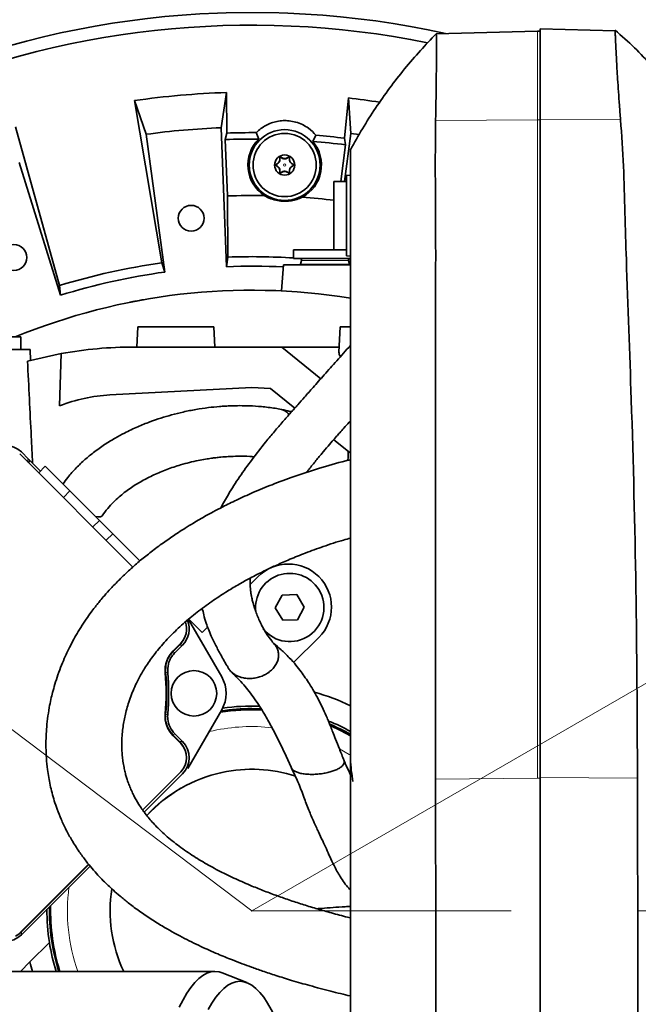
# Model space of a CAD drawing. Header units: millimetres. Extents: x 0 to 12429, y 0 to 8400.
# Tile 72 of 138: x 6975 to 7220, y 1584 to 1973. Entities that reach past the tile are written whole.
import ezdxf

# ---------------------------------------------------------------- set-up
doc = ezdxf.new("R2010")
doc.units = ezdxf.units.MM
doc.header["$LTSCALE"] = 20
doc.header["$PDSIZE"] = -1
doc.linetypes.add('CENTERX2', pattern=[20.32, 12.7, -2.54, 2.54, -2.54])
doc.styles.add('SLDTEXTSTYLE0', font='TXT', dxfattribs={"width": 0.605})
doc.dimstyles.new('SLDDIMSTYLE0', dxfattribs={"dimtxt": 70, "dimasz": 70, "dimexe": 0, "dimexo": 0.0625, "dimgap": 17.5, "dimtad": 0, "dimtih": 1, "dimtoh": 1, "dimdec": 1, "dimrnd": 1e-09, "dimzin": 12, "dimdsep": 46, "dimtxsty": 'SLDTEXTSTYLE0', "dimsah": 1, "dimcen": 0, "dimadec": 0, "dimazin": 3, "dimtfac": 1, "dimtofl": 0, "dimtmove": 0, "dimatfit": 3, "dimfxl": 1, "dimfrac": 2, "dimtolj": 1, "dimtzin": 12, "dimarcsym": 0})

# ---------------------------------------------------------------- blocks, each defined once
blk = doc.blocks.new('_D')
at = {"color": 7, "linetype": 'Continuous', "lineweight": 0}
for p, q in [((7527.73, 1886.63), (7754.45, 2017.53)), ((7754.45, 2017.53), (8773.5, 2017.53)), ((7067, 1620.63), (7527.73, 1886.63))]:
    blk.add_line(p, q, dxfattribs=at)
at = {"color": 7, "linetype": 'Continuous', "lineweight": 18}
blk.add_solid([(7527.73, 1886.63), (7593.35, 1912.97), (7583.35, 1930.29)], dxfattribs=at)
at = {"color": 7, "linetype": 'Continuous', "lineweight": 18, "char_height": 70, "attachment_point": 1, "style": 'SLDTEXTSTYLE0'}
for s, insert in [('R532', (7784.45, 2322.62)), ('Smallest circumscribed', (7784.45, 2215.19)), ('radius axis 1 front side.', (7784.45, 2107.76))]:
    blk.add_mtext(s, dxfattribs=dict(at, insert=insert))
blk = doc.blocks.new('_D_53')
at = {"color": 7, "linetype": 'Continuous', "lineweight": 0}
for p, q in [((6360.51, 2154.4), (5330.67, 2154.4)), ((6561.94, 2002.21), (6360.51, 2154.4)), ((7067, 1620.63), (6561.94, 2002.21))]:
    blk.add_line(p, q, dxfattribs=at)
at = {"color": 7, "linetype": 'Continuous', "lineweight": 18}
blk.add_solid([(6561.94, 2002.21), (6512.12, 2052.39), (6500.06, 2036.43)], dxfattribs=at)
at = {"color": 7, "linetype": 'Continuous', "lineweight": 18, "char_height": 70, "attachment_point": 1, "style": 'SLDTEXTSTYLE0'}
for s, insert in [('R633', (5330.67, 2459.5)), ('Smallest circumscribed', (5330.67, 2352.06)), ('radius axis 1 back side.', (5330.67, 2244.63))]:
    blk.add_mtext(s, dxfattribs=dict(at, insert=insert))

msp = doc.modelspace()

# ---------------------------------------------------------------- linework, layer by layer
at = {"color": 7, "linetype": 'Continuous', "lineweight": 35}
for p, q in [((7139.932317, 1967.550381), (7180.001609, 1968.599633)), ((7180.001609, 1968.599633), (7181.001609, 1968.625819)), ((7181.001609, 1969.521075), (7210.706766, 1968.743218)), ((7181.001609, 1969.521075), (7181.001609, 1933.809974)), ((7056.991084, 1944.29871), (7054.831067, 1930.38682)), ((7057.135443, 1928.28652), (7056.991084, 1944.29871)), ((7025.197821, 1927.794247), (7020.654844, 1941.119701)), ((7020.654844, 1941.119701), (7031.378385, 1876.923959)), ((7105.183993, 1942.194563), (7103.64463, 1926.255885)), ((7106.12329, 1928.147353), (7105.183993, 1942.194563)), ((7181.001609, 1933.809974), (7181.001609, 1673.329731)), ((6990.970941, 1867.965845), (6973.559476, 1930.678909)), ((7054.831067, 1930.38682), (7056.990356, 1875.429223)), ((7056.48255, 1925.730842), (7057.135443, 1928.28652)), ((7069.728649, 1925.89994), (7068.736696, 1928.439785)), ((7103.703445, 1909.125819), (7106.12329, 1928.147353)), ((7106.12329, 1928.147353), (7109.423594, 1927.70948)), ((7032.614622, 1873.296622), (7025.197821, 1927.794247)), ((7056.48255, 1925.730842), (7057.359806, 1903.403188)), ((7092.350033, 1927.399198), (7091.138508, 1924.956455)), ((7103.64463, 1926.255885), (7104.072295, 1923.653029)), ((7102.224201, 1909.125819), (7104.072295, 1923.653029)), ((6975.073721, 1916.682001), (6991.383508, 1864.155904)), ((7104.501609, 1909.125819), (7099.501609, 1909.125819)), ((7099.501609, 1909.125819), (7099.501609, 1882.125819)), ((7106.001609, 1911.625819), (7104.501609, 1911.547207)), ((7104.501609, 1911.547207), (7104.501609, 1879.70443)), ((7057.577932, 1879.216123), (7057.359806, 1903.403188)), ((7083.501609, 1882.125819), (7083.501609, 1878.625819)), ((7083.501609, 1882.125819), (7099.501609, 1882.125819)), ((7099.501609, 1883.359569), (7099.38245, 1882.125819)), ((7099.501609, 1882.125819), (7104.501609, 1882.125819)), ((7057.577932, 1879.216123), (7056.990356, 1875.429223)), ((7083.501609, 1878.625819), (7106.143205, 1878.625819)), ((7086.708458, 1877.870527), (7086.308424, 1876.377582)), ((7104.501609, 1879.70443), (7106.001609, 1879.625819)), ((7105.694795, 1876.377582), (7105.294761, 1877.870527)), ((7031.378385, 1876.923959), (7032.614622, 1873.296622)), ((7079.501609, 1876.125819), (7078.782662, 1865.84439)), ((7106.048763, 1876.125819), (7079.501609, 1876.125819)), ((6990.970941, 1867.965845), (6991.383508, 1864.155904)), ((7022.001609, 1851.625819), (7021.582347, 1843.625819)), ((7022.001609, 1851.625819), (7052.001609, 1851.625819)), ((7052.420872, 1843.625819), (7052.001609, 1851.625819)), ((7102.001609, 1851.625819), (7101.477413, 1841.623556)), ((7102.001609, 1851.625819), (7105.878744, 1851.625819)), ((6975.628803, 1847.625819), (6955.224641, 1847.625819)), ((6975.628803, 1842.625819), (6975.628803, 1847.625819)), ((6944.919172, 1842.625819), (6979.338434, 1842.625819)), ((6979.562095, 1838.358103), (6979.338434, 1842.625819)), ((7020.297579, 1843.625819), (7078.866185, 1843.625819)), ((7078.866185, 1843.625819), (7094.295032, 1831.114405)), ((7101.582347, 1843.625819), (7078.866185, 1843.625819)), ((6978.322379, 1838.040048), (6991.653631, 1841.049262)), ((6991.653631, 1841.049262), (6991.014226, 1820.369437)), ((7010.916986, 1824.686548), (7067.001609, 1827.625819)), ((7074.374329, 1827.239431), (7067.001609, 1827.625819)), ((7083.982179, 1819.457682), (7074.374329, 1827.239431)), ((7106.001609, 1801.62334), (7099.361977, 1807.001021)), ((7020.031532, 1756.624562), (6975.241501, 1801.414593)), ((6978.764583, 1799.305725), (6975.947639, 1802.122669)), ((7105.101183, 1802.352628), (7105.165506, 1801.677393)), ((6978.764583, 1799.305725), (6983.476783, 1794.593525)), ((6978.776712, 1797.903848), (6978.764693, 1797.891401)), ((6985.348103, 1796.464845), (6982.769676, 1793.886418)), ((6985.348103, 1796.464845), (6995.091005, 1786.721943)), ((7089.041471, 1794.582801), (7089.577158, 1794.31425)), ((6995.091005, 1786.721943), (7006.750193, 1775.062755)), ((7006.750193, 1775.062755), (7012.029274, 1769.783674)), ((7012.029274, 1769.783674), (7022.784648, 1759.0283)), ((7066.34606, 1749.683581), (7069.480794, 1752.818316)), ((7078.985776, 1745.549037), (7076.23006, 1740.475639)), ((7084.757325, 1745.699216), (7078.985776, 1745.549037)), ((7087.773159, 1740.775998), (7084.757325, 1745.699216)), ((7076.23006, 1740.475639), (7079.245894, 1735.552421)), ((7085.017443, 1735.7026), (7087.773159, 1740.775998)), ((7055.10319, 1713.162284), (7041.963665, 1735.92061)), ((7047.366393, 1730.703915), (7042.06606, 1736.004248)), ((7079.245894, 1735.552421), (7085.017443, 1735.7026)), ((7047.366393, 1730.703915), (7049.531602, 1732.869124)), ((7035.809952, 1723.111419), (7038.453669, 1725.755136)), ((7035.937773, 1723.517935), (7038.881112, 1726.461274)), ((7036.644375, 1722.810324), (7039.589188, 1725.755136)), ((7093.522425, 1728.776685), (7083.550206, 1718.804466)), ((7041.709539, 1676.963799), (7055.10319, 1700.162284)), ((7067.001609, 1700.625819), (7070.753194, 1700.537805)), ((7039.589188, 1687.569432), (7036.644375, 1690.514244)), ((7038.453669, 1687.569432), (7035.809952, 1690.213149)), ((7038.881112, 1686.863294), (7035.937773, 1689.806633)), ((7103.525321, 1679.864053), (7103.492362, 1679.978991)), ((7023.878132, 1660.546606), (7038.881112, 1675.549586)), ((7024.457886, 1659.712147), (7039.589188, 1674.843448)), ((7181.001609, 1673.329731), (7181.001609, 1435.230562)), ((6975.241501, 1611.909975), (7002.456083, 1639.124557)), ((6975.947639, 1612.337418), (7002.581191, 1638.970971)), ((6975.947639, 1611.201899), (7003.090936, 1638.345196)), ((6986.977577, 1608.089702), (6979.300768, 1600.412893)), ((6979.300768, 1600.412893), (6975.513694, 1596.625819)), ((7052.428442, 1596.625819), (6767.351938, 1596.625819)), ((7065.064916, 1592.218947), (7055.312682, 1596.058927))]:
    msp.add_line(p, q, dxfattribs=at)
at = {"color": 8, "linetype": 'Continuous', "lineweight": 18}
for p, q in [((7180.001609, 1968.599633), (7180.001609, 1933.548028)), ((7139.6701, 1933.247796), (7180.001609, 1933.548028)), ((7180.001609, 1933.548028), (7181.001609, 1933.555472)), ((7180.001609, 1933.548028), (7180.001609, 1673.067784)), ((7181.001609, 1933.809974), (7212.807623, 1933.573207)), ((7078.126, 1918.264364), (7078.061894, 1918.255281)), ((7078.654367, 1918.569417), (7078.694286, 1918.620393)), ((7081.348852, 1918.569417), (7081.308933, 1918.620393)), ((7081.877219, 1918.264364), (7081.941325, 1918.255281)), ((7076.778757, 1915.930871), (7076.75457, 1915.99093)), ((7076.778757, 1915.320766), (7076.75457, 1915.260707)), ((7078.126, 1912.987273), (7078.061894, 1912.996356)), ((7078.654367, 1912.68222), (7078.694286, 1912.631244)), ((7081.348852, 1912.68222), (7081.308933, 1912.631244)), ((7081.877219, 1912.987273), (7081.941325, 1912.996356)), ((7083.224462, 1915.930871), (7083.248649, 1915.99093)), ((7083.224462, 1915.320766), (7083.248649, 1915.260707)), ((7086.708458, 1877.870527), (7105.294761, 1877.870527)), ((7086.308424, 1876.377582), (7105.694795, 1876.377582)), ((6978.740226, 1799.280503), (6978.764583, 1799.305725)), ((6995.091005, 1786.721943), (6992.512578, 1784.143516)), ((7006.750193, 1775.062755), (7004.171766, 1772.484328)), ((7012.029274, 1769.783674), (7009.450847, 1767.205247)), ((7039.589188, 1725.755136), (7038.453669, 1725.755136)), ((7050.121304, 1691.533404), (7051.676201, 1691.885641)), ((7038.453669, 1687.569432), (7039.589188, 1687.569432)), ((7139.660401, 1672.76748), (7180.001609, 1673.067784)), ((7180.001609, 1673.067784), (7181.001609, 1673.075228)), ((7181.001609, 1673.329731), (7219.506062, 1673.0431)), ((6975.947639, 1612.337418), (6975.947639, 1611.201899))]:
    msp.add_line(p, q, dxfattribs=at)
at = {"color": 7, "linetype": 'CENTERX2', "lineweight": 18}
msp.add_line((8795.205996, 1620.625819), (7067.001609, 1620.625819), dxfattribs=at)
at = {"color": 7, "linetype": 'Continuous', "lineweight": 35, "flags": 128}
for points in [[(7005.191571, 1776.621377), (7006.313529, 1776.425013), (7007.173272, 1776.455295), (7007.737759, 1776.711058), (7007.874075, 1776.872103)], [(7098.192012, 1693.801837), (7102.072431, 1692.023356), (7106.087672, 1689.906773)], [(7052.428442, 1596.625819), (7050.819635, 1596.449643), (7049.214163, 1595.921482), (7047.615353, 1595.042429), (7046.026519, 1593.814308), (7044.450954, 1592.239663), (7042.891924, 1590.321757), (7041.352659, 1588.064567), (7039.836351, 1585.472771), (7038.346142, 1582.55174)], [(7055.312682, 1596.058927), (7054.037248, 1596.449643), (7052.428442, 1596.625819)], [(7062.246043, 1592.772991), (7060.650592, 1592.595708), (7059.058545, 1592.064236), (7057.473301, 1591.179711), (7055.898242, 1589.94402), (7054.33673, 1588.359799), (7052.792096, 1586.430429), (7051.267638, 1584.160029), (7049.766608, 1581.553443)], [(7076.658305, 1577.623491), (7076.199877, 1578.616233), (7074.725479, 1581.553443), (7073.224449, 1584.160029), (7071.699991, 1586.430429), (7070.155357, 1588.359799), (7068.593845, 1589.94402), (7067.018786, 1591.179711), (7065.433541, 1592.064236), (7063.841495, 1592.595708), (7062.246043, 1592.772991)]]:
    msp.add_lwpolyline(points, dxfattribs=at)
at = {"color": 8, "linetype": 'Continuous', "lineweight": 18, "flags": 128}
for points in [[(7035.809952, 1723.111419), (7036.22657, 1722.961309), (7036.644375, 1722.810324)], [(7033.757175, 1714.832653), (7033.39611, 1714.947373), (7032.92626, 1715.096052)], [(7032.92626, 1698.228516), (7033.2876, 1698.342797), (7033.757175, 1698.491915)], [(7036.644375, 1690.514244), (7036.22657, 1690.363259), (7035.809952, 1690.213149)], [(7101.673961, 1684.740235), (7105.478665, 1682.531768), (7106.091736, 1682.146485)]]:
    msp.add_lwpolyline(points, dxfattribs=at)
at = {"color": 7, "linetype": 'CENTERX2', "lineweight": 18}
for radius in [633, 532]:
    msp.add_circle((7067.001609, 1620.625819), radius, dxfattribs=at)
at = {"color": 7, "linetype": 'Continuous', "lineweight": 35}
for centre, radius in [((7080.001609, 1915.625819), 14), ((7080.001609, 1915.625819), 12.5), ((7080.001609, 1915.625819), 4), ((7043.03378, 1894.579361), 5.1), ((6972.94607, 1879.041289), 5.1), ((7044.128803, 1706.662284), 9)]:
    msp.add_circle(centre, radius, dxfattribs=at)
at = {"color": 8, "linetype": 'Continuous', "lineweight": 18}
msp.add_circle((7080.001609, 1915.625819), 0.5, dxfattribs=at)
at = {"color": 7, "linetype": 'Continuous', "lineweight": 35}
for centre, radius, start, end in [((7067.001609, 1620.625819), 355.371107, 77.55442639, 113.55205877), ((7067.001609, 1620.625819), 350.335226, 78.56400512, 114.02995071), ((7067.001609, 1620.625819), 323.827657, 91.77147388, 98.22852612), ((7067.001609, 1620.625819), 323.827657, 81.01954543, 83.22852612), ((7067.001609, 1620.625819), 310, 92.25, 97.75), ((7067.001609, 1620.625819), 307.818857, 89.67703838, 91.83675088), ((7067.001609, 1620.625819), 305.286302, 89.48818554, 91.97459566), ((7080.001609, 1915.625819), 14.528981, 134.99676186, 236.40203943), ((7080.001609, 1915.625819), 14.528981, 298.55142811, 39.95670567), ((7067.001609, 1620.625819), 305.286302, 83.02540434, 85.46528199), ((7067.001609, 1620.625819), 307.818857, 83.16324912, 85.27642915), ((7067.001609, 1620.625819), 282.941699, 88.99550341, 91.95284612), ((7067.001609, 1620.625819), 282.941699, 83.4041815, 85.95796412), ((7067.001609, 1620.625819), 258.761959, 86.34404456, 92.08707786), ((7086.128902, 1878.025819), 0.6, 345, 90), ((7105.874317, 1878.025819), 0.6, 90, 195), ((7067.001609, 1620.625819), 258.761959, 97.91292214, 107.08707786), ((7067.001609, 1620.625819), 255, 87.20290168, 92.25), ((7086.501609, 1876.325819), 0.2, 165, 270), ((7105.501609, 1876.325819), 0.2, 270, 15), ((7067.001609, 1620.625819), 255, 97.75, 107.25), ((7067.001609, 1620.625819), 245.5, 80.85289645, 112.38532819), ((7020.297579, 1683.118128), 160.507691, 90, 100.27997959), ((7014.236498, 1761.346481), 63.426991, 93, 111.47689701), ((7081.501609, 1740.797501), 17, 315, 135), ((7082.001609, 1740.625819), 13.5, 31.49053812, 187.51759348), ((7082.001609, 1740.625819), 13.5, 218.90576443, 31.49053812), ((7033.224257, 1732.118128), 8, 315, 20.12903117), ((7043.715948, 1715.739761), 11, 135, 185.2081805), ((6944.128803, 1706.662284), 89, 354.7918195, 5.2081805), ((6944.128803, 1706.662284), 89.197067, 354.57446054, 5.42553946), ((6944.128803, 1706.662284), 90, 354.79141064, 5.20858936), ((7043.84486, 1706.662284), 13, 330, 30), ((7067.001609, 1620.625819), 90, 64.29955771, 73.9725022), ((7043.715948, 1697.584807), 11, 174.7918195, 225), ((7067.001609, 1620.625819), 79.54603, 87.15389569, 99.01170453), ((7067.001609, 1620.625819), 80, 90, 98.74879553), ((7067.001609, 1620.625819), 81, 87.86016733, 98.20138641), ((7067.001609, 1620.625819), 81, 61.15696467, 67.97246781), ((7067.001609, 1620.625819), 80, 60.79044725, 67.35118764), ((7033.224257, 1681.20644), 8, 315, 45), ((7067.001609, 1620.625819), 56, 102.13737439, 137.75545823), ((7067.001609, 1620.625819), 56, 72.02605652, 102.13737439), ((7067.001609, 1620.625819), 56, 171.12924149, 205.37693353), ((7067.001609, 1620.625819), 81, 179.55257825, 188.90327586), ((7067.001609, 1620.625819), 80, 178.82033461, 197.45760312), ((7067.001609, 1620.625819), 79.54603, 178.47853284, 197.56046506), ((7067.001609, 1620.625819), 81, 188.90327586, 197.23528526), ((7067.001609, 1620.625819), 90, 192.97865607, 195.46600995)]:
    msp.add_arc(centre, radius, start, end, dxfattribs=at)
at = {"color": 8, "linetype": 'Continuous', "lineweight": 18}
for centre, radius, start, end in [((6980.178906, 1797.891186), 2, 136, 158.66512422), ((6978.033233, 1798.573395), 0.999921, 316.00426308, 45.00461767), ((7067.001609, 1620.625819), 72.889165, 83.62308851, 102.13737439), ((7067.001609, 1620.625819), 56.12706, 102.13737439, 137.73484459), ((7067.001609, 1620.625819), 56.12706, 72.1517136, 102.13737439), ((7067.001609, 1620.625819), 72.889165, 172.63627431, 199.22429415), ((7067.001609, 1620.625819), 56.12706, 171.05647975, 205.31542454)]:
    msp.add_arc(centre, radius, start, end, dxfattribs=at)
at = {"color": 7, "linetype": 'Continuous', "lineweight": 35}
for centre, major_axis, ratio, start_param, end_param in [((7117.001609, 1841.49303), (15.527616, 0), 0.4005407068, 3.120604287, 3.4065513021), ((6969.584647, 1795.7558), (0, 9.002742), 0.9996954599, 5.497939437, 7.0684311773), ((6978.057372, 1798.598506), (-0.694764, -0.719449), 0.9998476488, 1.5707963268, 3.1241420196), ((7033.222318, 1732.118128), (9.002742, 0), 0.9996954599, 5.497939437, 6.6768578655), ((7032.0868, 1732.118128), (9.002742, 0), 0.9996954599, 5.497939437, 5.8211856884), ((7032.0868, 1681.20644), (9.002742, 0), 0.9996954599, 0.4619996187, 0.7852458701), ((7033.222318, 1681.20644), (9.002742, 0), 0.9996954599, 5.497939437, 7.0684311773), ((6969.584647, 1617.568768), (0, -9.002742), 0.9996954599, 5.497939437, 7.0684311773), ((6969.584647, 1618.704287), (0, -9.002742), 0.9996954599, 0.4619996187, 0.7852458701)]:
    msp.add_ellipse(centre, major_axis=major_axis, ratio=ratio, start_param=start_param, end_param=end_param, dxfattribs=at)
for points, knots in [([(7139.940288, 1967.54269), (7137.837046, 1965.365918), (7133.542821, 1960.921567), (7127.396891, 1953.731704), (7121.470396, 1946.145133), (7115.925639, 1938.262742), (7110.73498, 1930.143847), (7107.570116, 1924.448456), (7106.001609, 1921.625819)], [0, 0, 0, 0, 0.1660570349, 0.3390414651, 0.5089121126, 0.6756138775, 0.8392341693, 1, 1, 1, 1]), ([(7139.932317, 1967.550381), (7139.951872, 1967.416811), (7139.990983, 1967.149669), (7140.015606, 1965.056766), (7140.020326, 1961.748538), (7140.001347, 1957.24281), (7139.958936, 1951.657557), (7139.890068, 1945.595021), (7139.801354, 1939.401391), (7139.713852, 1935.298992), (7139.6701, 1933.247796)], [0, 0, 0, 0, 0.1314265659, 0.2628534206, 0.3942794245, 0.5257055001, 0.6571404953, 0.7885753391, 0.8942879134, 1, 1, 1, 1]), ([(7225.171025, 1954.893383), (7222.92587, 1957.305327), (7218.319485, 1962.253912), (7213.225233, 1966.699093), (7210.613923, 1968.977689)], [0, 0, 0, 0, 0.48740069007, 1, 1, 1, 1]), ([(7212.807623, 1933.573207), (7212.651247, 1935.475355), (7212.337893, 1939.28696), (7211.95909, 1944.656267), (7211.642654, 1949.527395), (7211.38359, 1953.829383), (7211.173041, 1957.575441), (7211.001251, 1960.85175), (7210.867294, 1963.59684), (7210.769507, 1965.798857), (7210.70796, 1967.455019), (7210.679081, 1968.534893), (7210.697538, 1968.673776), (7210.706766, 1968.743218)], [0, 0, 0, 0, 0.0956940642, 0.1917559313, 0.2874506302, 0.3747697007, 0.462367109, 0.549685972, 0.6370086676, 0.724609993, 0.8119325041, 0.9059664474, 1, 1, 1, 1]), ([(7092.350033, 1927.399198), (7091.432105, 1928.369935), (7089.888379, 1930.002476), (7087.052821, 1931.668196), (7084.455968, 1932.667755), (7081.855523, 1933.166049), (7079.376847, 1933.241452), (7076.99434, 1932.959148), (7074.709024, 1932.32329), (7072.544327, 1931.366875), (7070.559983, 1930.102511), (7069.343048, 1929.053385), (7068.770088, 1928.473576), (7068.736696, 1928.439785)], [0, 0, 0, 0, 0.1557395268, 0.2619153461, 0.3680183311, 0.4631649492, 0.5506174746, 0.6380796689, 0.7253659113, 0.8126850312, 0.9035104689, 0.9943766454, 1, 1, 1, 1]), ([(7139.6701, 1933.247796), (7139.610658, 1926.916421), (7139.491767, 1914.252898), (7139.756318, 1888.929709), (7139.591994, 1844.614554), (7139.692636, 1770.451373), (7139.672341, 1708.949824), (7139.660401, 1672.76748)], [0, 0, 0, 0, 0.0729156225, 0.145840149, 0.2916788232, 0.5832833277, 1, 1, 1, 1]), ([(7219.506062, 1673.0431), (7219.371497, 1698.029583), (7219.102368, 1748.002313), (7217.382896, 1816.413972), (7215.45954, 1865.973843), (7214.515206, 1896.710085), (7214.082742, 1915.158268), (7213.2326, 1927.435797), (7212.807623, 1933.573207)], [0, 0, 0, 0, 0.2876477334, 0.5752927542, 0.787631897, 0.8584324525, 0.9292318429, 1, 1, 1, 1]), ([(7106.001609, 1921.625819), (7106.001609, 1921.610193), (7106.001609, 1921.578302), (7106.001609, 1921.783525), (7106.001609, 1921.332659), (7106.001609, 1920.147274), (7106.001609, 1917.97609), (7106.001609, 1914.601356), (7106.001609, 1910.254977), (7106.001609, 1905.137498), (7106.001609, 1899.319871), (7106.001609, 1878.277929), (7106.001609, 1824.612122), (7106.001609, 1760.466543), (7106.001609, 1706.465482), (7106.001609, 1683.237988), (7106.001609, 1669.952197), (7106.001609, 1659.383809), (7106.001609, 1647.920539), (7106.001609, 1635.499468), (7106.001609, 1622.822173), (7106.001609, 1610.15728), (7106.001609, 1597.658224), (7106.001609, 1585.350443), (7106.001609, 1573.14628), (7106.001609, 1561.314667), (7106.001609, 1549.99284), (7106.001609, 1539.191076), (7106.001609, 1528.84197), (7106.001609, 1519.17858), (7106.001609, 1510.299813), (7106.001609, 1502.212656), (7106.001609, 1494.87363), (7106.001609, 1488.462414), (7106.001609, 1483.037845), (7106.001609, 1478.58451), (7106.001609, 1475.085817), (7106.001609, 1472.679537), (7106.001609, 1471.313008), (7106.001609, 1471.239919), (7106.001609, 1471.207171)], [0, 0, 0, 0, 0.0165413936, 0.0337610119, 0.0424078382, 0.0511979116, 0.0624911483, 0.0741115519, 0.0854047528, 0.0970246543, 0.1083221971, 0.1199473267, 0.2105582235, 0.391780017, 0.4624319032, 0.4977578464, 0.5154208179, 0.5330838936, 0.5541456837, 0.5753534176, 0.597022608, 0.6188515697, 0.6399133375, 0.661121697, 0.6827913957, 0.704620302, 0.7256711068, 0.7468676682, 0.7685248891, 0.7903415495, 0.8114050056, 0.8326151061, 0.8542867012, 0.8761175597, 0.8971676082, 0.9183633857, 0.9400197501, 0.9618355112, 0.9828997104, 1, 1, 1, 1]), ([(7078.061894, 1918.255281), (7078.077752, 1918.010945), (7078.100161, 1917.665673), (7077.940864, 1917.147315), (7077.763595, 1916.805455), (7077.505391, 1916.475741), (7077.1682, 1916.183438), (7076.899393, 1916.058332), (7076.75457, 1915.99093)], [0, 0, 0, 0, 0.2914058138, 0.4117863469, 0.5331844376, 0.6407086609, 0.8064282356, 1, 1, 1, 1]), ([(7078.126, 1918.264364), (7078.138813, 1918.000709), (7078.159451, 1917.576039), (7077.938767, 1916.967885), (7077.62369, 1916.495713), (7077.222305, 1916.13869), (7076.91684, 1915.995568), (7076.778757, 1915.930871)], [0, 0, 0, 0, 0.2838986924, 0.4572773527, 0.6313067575, 0.833335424, 1, 1, 1, 1]), ([(7078.694286, 1918.620393), (7078.65287, 1918.64711), (7078.582089, 1918.692772), (7078.45287, 1918.711049), (7078.338473, 1918.69504), (7078.237726, 1918.649189), (7078.157232, 1918.580765), (7078.093954, 1918.490646), (7078.054358, 1918.376333), (7078.059293, 1918.297056), (7078.061894, 1918.255281)], [0, 0, 0, 0, 0.1795021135, 0.3067773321, 0.4121578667, 0.5180458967, 0.6124377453, 0.7085892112, 0.8464398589, 1, 1, 1, 1]), ([(7078.654367, 1918.569417), (7078.638485, 1918.580658), (7078.589878, 1918.615065), (7078.492156, 1918.645049), (7078.372847, 1918.637488), (7078.271701, 1918.593381), (7078.194988, 1918.525356), (7078.143481, 1918.440054), (7078.119586, 1918.349407), (7078.123992, 1918.290987), (7078.126, 1918.264364)], [0, 0, 0, 0, 0.0796529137, 0.24378728, 0.3905606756, 0.5195464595, 0.6399389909, 0.7612749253, 0.8912103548, 1, 1, 1, 1]), ([(7081.348852, 1918.569417), (7081.143975, 1918.435665), (7080.802426, 1918.212689), (7080.186617, 1918.086586), (7079.650858, 1918.109143), (7079.113845, 1918.259873), (7078.821305, 1918.456953), (7078.654367, 1918.569417)], [0, 0, 0, 0, 0.26399829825, 0.44010726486, 0.61703614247, 0.78146194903, 1, 1, 1, 1]), ([(7081.308933, 1918.620393), (7081.136906, 1918.503192), (7080.874946, 1918.32472), (7080.409032, 1918.191973), (7080.02957, 1918.152274), (7079.63107, 1918.183243), (7079.1419, 1918.315974), (7078.868457, 1918.501941), (7078.694286, 1918.620393)], [0, 0, 0, 0, 0.24980736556, 0.38040379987, 0.49160505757, 0.60309321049, 0.7471883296, 1, 1, 1, 1]), ([(7081.941325, 1918.255281), (7081.943699, 1918.306044), (7081.947694, 1918.391448), (7081.896924, 1918.51342), (7081.825264, 1918.603335), (7081.734999, 1918.666571), (7081.635541, 1918.701195), (7081.525667, 1918.710139), (7081.408208, 1918.686536), (7081.342843, 1918.642986), (7081.308933, 1918.620393)], [0, 0, 0, 0, 0.1847989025, 0.310908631, 0.4156681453, 0.5209148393, 0.615130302, 0.7115484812, 0.850358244, 1, 1, 1, 1]), ([(7081.877219, 1918.264364), (7081.879139, 1918.29915), (7081.88318, 1918.372332), (7081.84156, 1918.481338), (7081.766364, 1918.568824), (7081.673664, 1918.622454), (7081.575051, 1918.644254), (7081.475364, 1918.636014), (7081.399385, 1918.606111), (7081.360868, 1918.578142), (7081.348852, 1918.569417)], [0, 0, 0, 0, 0.14117731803, 0.29700942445, 0.43662753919, 0.56148229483, 0.68121590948, 0.8047524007, 0.93908967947, 1, 1, 1, 1]), ([(7083.224462, 1915.930871), (7082.992123, 1916.050106), (7082.616126, 1916.243066), (7082.199609, 1916.734542), (7081.963092, 1917.209619), (7081.838372, 1917.73564), (7081.86336, 1918.075736), (7081.877219, 1918.264364)], [0, 0, 0, 0, 0.2809793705, 0.4547145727, 0.6291251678, 0.7943015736, 1, 1, 1, 1]), ([(7083.248649, 1915.99093), (7083.060426, 1916.081702), (7082.774246, 1916.219715), (7082.425968, 1916.55802), (7082.202383, 1916.866872), (7082.030373, 1917.227529), (7081.901485, 1917.716683), (7081.925841, 1918.045955), (7081.941325, 1918.255281)], [0, 0, 0, 0, 0.2507402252, 0.381233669, 0.4923036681, 0.6036520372, 0.7480323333, 1, 1, 1, 1]), ([(7076.75457, 1915.99093), (7076.714582, 1915.970792), (7076.642653, 1915.934568), (7076.561832, 1915.838114), (7076.514665, 1915.730905), (7076.50094, 1915.619608), (7076.51781, 1915.514265), (7076.561988, 1915.413717), (7076.641191, 1915.317861), (7076.714378, 1915.280968), (7076.75457, 1915.260707)], [0, 0, 0, 0, 0.1637788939, 0.2945957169, 0.4018817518, 0.5097356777, 0.6047329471, 0.700184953, 0.8353508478, 1, 1, 1, 1]), ([(7076.778757, 1915.930871), (7076.758377, 1915.921306), (7076.701988, 1915.89484), (7076.627082, 1915.821117), (7076.576973, 1915.713471), (7076.567115, 1915.604248), (7076.589669, 1915.504596), (7076.639558, 1915.418304), (7076.705753, 1915.355379), (7076.756731, 1915.331209), (7076.778757, 1915.320766)], [0, 0, 0, 0, 0.0920024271, 0.2545566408, 0.3998577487, 0.5279212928, 0.6480880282, 0.7697831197, 0.9005307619, 1, 1, 1, 1]), ([(7076.75457, 1915.260707), (7076.942793, 1915.169935), (7077.228973, 1915.031922), (7077.577251, 1914.693617), (7077.800836, 1914.384765), (7077.972846, 1914.024108), (7078.101734, 1913.534954), (7078.077378, 1913.205682), (7078.061894, 1912.996356)], [0, 0, 0, 0, 0.2507402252, 0.381233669, 0.4923036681, 0.6036520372, 0.7480323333, 1, 1, 1, 1]), ([(7076.778757, 1915.320766), (7077.011095, 1915.201531), (7077.387093, 1915.008571), (7077.80361, 1914.517095), (7078.040127, 1914.042019), (7078.164847, 1913.515998), (7078.139859, 1913.175901), (7078.126, 1912.987273)], [0, 0, 0, 0, 0.2809793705, 0.4547145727, 0.6291251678, 0.7943015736, 1, 1, 1, 1]), ([(7078.061894, 1912.996356), (7078.05952, 1912.945593), (7078.055525, 1912.860189), (7078.106295, 1912.738217), (7078.177955, 1912.648302), (7078.26822, 1912.585067), (7078.367678, 1912.550442), (7078.477552, 1912.541498), (7078.595011, 1912.565101), (7078.660376, 1912.608651), (7078.694286, 1912.631244)], [0, 0, 0, 0, 0.1847989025, 0.310908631, 0.4156681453, 0.5209148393, 0.615130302, 0.7115484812, 0.850358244, 1, 1, 1, 1]), ([(7078.126, 1912.987273), (7078.12408, 1912.952487), (7078.120039, 1912.879305), (7078.161659, 1912.770299), (7078.236854, 1912.682813), (7078.329555, 1912.629183), (7078.428168, 1912.607383), (7078.527855, 1912.615623), (7078.603834, 1912.645527), (7078.642351, 1912.673495), (7078.654367, 1912.68222)], [0, 0, 0, 0, 0.141177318, 0.2970094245, 0.4366275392, 0.5614822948, 0.6812159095, 0.8047524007, 0.9390896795, 1, 1, 1, 1]), ([(7078.654367, 1912.68222), (7078.859244, 1912.815972), (7079.200793, 1913.038948), (7079.816602, 1913.165051), (7080.352361, 1913.142495), (7080.889374, 1912.991764), (7081.181914, 1912.794684), (7081.348852, 1912.68222)], [0, 0, 0, 0, 0.2639982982, 0.4401072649, 0.6170361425, 0.781461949, 1, 1, 1, 1]), ([(7078.694286, 1912.631244), (7078.866313, 1912.748445), (7079.128273, 1912.926917), (7079.594187, 1913.059664), (7079.973649, 1913.099363), (7080.372149, 1913.068394), (7080.861319, 1912.935663), (7081.134762, 1912.749697), (7081.308933, 1912.631244)], [0, 0, 0, 0, 0.2498073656, 0.3804037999, 0.4916050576, 0.6030932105, 0.7471883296, 1, 1, 1, 1]), ([(7081.308933, 1912.631244), (7081.350349, 1912.604527), (7081.42113, 1912.558865), (7081.550349, 1912.540588), (7081.664746, 1912.556597), (7081.765493, 1912.602448), (7081.845987, 1912.670872), (7081.909265, 1912.760991), (7081.948861, 1912.875304), (7081.943926, 1912.954581), (7081.941325, 1912.996356)], [0, 0, 0, 0, 0.1795021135, 0.3067773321, 0.4121578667, 0.5180458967, 0.6124377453, 0.7085892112, 0.8464398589, 1, 1, 1, 1]), ([(7081.348852, 1912.68222), (7081.364734, 1912.670979), (7081.413341, 1912.636573), (7081.511063, 1912.606588), (7081.630372, 1912.614149), (7081.731518, 1912.658256), (7081.808231, 1912.726282), (7081.859738, 1912.811583), (7081.883633, 1912.90223), (7081.879227, 1912.96065), (7081.877219, 1912.987273)], [0, 0, 0, 0, 0.0796529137, 0.24378728, 0.3905606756, 0.5195464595, 0.6399389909, 0.7612749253, 0.8912103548, 1, 1, 1, 1]), ([(7081.877219, 1912.987273), (7081.864406, 1913.250928), (7081.843768, 1913.675598), (7082.064451, 1914.283753), (7082.379529, 1914.755924), (7082.780914, 1915.112947), (7083.086379, 1915.256069), (7083.224462, 1915.320766)], [0, 0, 0, 0, 0.2838986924, 0.4572773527, 0.6313067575, 0.833335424, 1, 1, 1, 1]), ([(7081.941325, 1912.996356), (7081.925467, 1913.240692), (7081.903058, 1913.585964), (7082.062355, 1914.104322), (7082.239624, 1914.446182), (7082.497828, 1914.775896), (7082.835019, 1915.068199), (7083.103826, 1915.193305), (7083.248649, 1915.260707)], [0, 0, 0, 0, 0.2914058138, 0.41178634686, 0.53318443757, 0.64070866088, 0.80642823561, 1, 1, 1, 1]), ([(7083.224462, 1915.320766), (7083.244842, 1915.330331), (7083.301231, 1915.356797), (7083.376137, 1915.43052), (7083.426246, 1915.538166), (7083.436104, 1915.647389), (7083.41355, 1915.747041), (7083.363661, 1915.833333), (7083.297466, 1915.896258), (7083.246488, 1915.920428), (7083.224462, 1915.930871)], [0, 0, 0, 0, 0.0920024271, 0.2545566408, 0.3998577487, 0.5279212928, 0.6480880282, 0.7697831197, 0.9005307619, 1, 1, 1, 1]), ([(7083.248649, 1915.260707), (7083.288637, 1915.280845), (7083.360566, 1915.317069), (7083.441387, 1915.413523), (7083.488554, 1915.520732), (7083.502279, 1915.632029), (7083.485409, 1915.737372), (7083.441231, 1915.83792), (7083.362028, 1915.933776), (7083.288841, 1915.970669), (7083.248649, 1915.99093)], [0, 0, 0, 0, 0.1637788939, 0.2945957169, 0.4018817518, 0.5097356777, 0.6047329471, 0.700184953, 0.8353508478, 1, 1, 1, 1]), ([(7071.961825, 1903.524036), (7071.984492, 1903.510622), (7072.792717, 1903.032365), (7074.498263, 1902.224874), (7077.099054, 1901.500775), (7079.66398, 1901.24383), (7082.050596, 1901.360848), (7084.322773, 1901.826266), (7085.923546, 1902.387004), (7086.767757, 1902.780739), (7086.945698, 1902.863729)], [0, 0, 0, 0, 0.0051946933, 0.1852197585, 0.3651123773, 0.5184592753, 0.6718114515, 0.8165432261, 0.9613314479, 1, 1, 1, 1]), ([(7024.145515, 1862.356258), (7023.753113, 1862.286094), (7022.954377, 1862.143275), (7021.864759, 1861.941521), (7020.651136, 1861.711827), (7019.728483, 1861.531832), (7019.143871, 1861.416023), (7018.83871, 1861.355155), (7018.687266, 1861.324742), (7018.610763, 1861.309378)], [0, 0, 0, 0, 0.1636767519, 0.3331649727, 0.5011703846, 0.7516143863, 0.8358128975, 0.9170593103, 1, 1, 1, 1]), ([(7106.001609, 1844.255731), (7104.182501, 1842.224961), (7100.653777, 1838.285653), (7095.74156, 1832.750225), (7091.510362, 1827.969663), (7088.071155, 1824.084224), (7085.123219, 1820.751596), (7082.287706, 1817.541076), (7079.211047, 1814.032875), (7075.895692, 1810.183735), (7071.741002, 1805.188052), (7066.98616, 1799.128876), (7062.083422, 1792.248482), (7057.940761, 1785.897315), (7055.708776, 1781.803943), (7054.73617, 1780.020223)], [0, 0, 0, 0, 0.08720117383, 0.16915368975, 0.24469468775, 0.30449010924, 0.35034849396, 0.39963372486, 0.45568625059, 0.5174311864, 0.58343852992, 0.69292838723, 0.80276649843, 0.91405388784, 1, 1, 1, 1]), ([(6978.322379, 1838.040048), (6978.817924, 1828.103425), (6979.487919, 1814.66875), (6980.159436, 1801.234078), (6980.334282, 1797.736026)], [0, 0, 0, 0, 0.739625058, 1, 1, 1, 1]), ([(7078.7065, 1818.918915), (7077.877683, 1819.087914), (7075.288633, 1819.615833), (7071.078957, 1820.07632), (7066.381262, 1820.399468), (7062.409552, 1820.472757), (7059.186629, 1820.415687), (7056.541565, 1820.292335), (7053.522239, 1820.080867), (7049.690513, 1819.687849), (7044.910404, 1818.978763), (7040.034344, 1818.012074), (7035.393572, 1816.860202), (7030.995643, 1815.559319), (7026.540656, 1814.023357), (7021.742254, 1812.097459), (7017.137096, 1809.930649), (7012.771407, 1807.558188), (7008.674324, 1805.031709), (7004.690314, 1802.193601), (7000.927967, 1799.095238), (6997.486597, 1795.814315), (6994.53012, 1792.564822), (6992.960181, 1790.340822), (6992.339275, 1789.461238)], [0, 0, 0, 0, 0.0300180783, 0.0937701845, 0.1484357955, 0.1940717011, 0.2307871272, 0.2587409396, 0.2840701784, 0.3330752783, 0.3877459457, 0.4436805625, 0.4946859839, 0.5408845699, 0.5883759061, 0.641169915, 0.698694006, 0.7402088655, 0.7864841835, 0.8374054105, 0.8786137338, 0.922520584, 0.9693571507, 1, 1, 1, 1]), ([(7081.711299, 1816.878078), (7081.682123, 1816.924842), (7081.370034, 1817.425071), (7080.634438, 1818.082268), (7079.650373, 1818.755655), (7078.986151, 1818.882016), (7078.709887, 1818.934572)], [0, 0, 0, 0, 0.0366659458, 0.3922066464, 0.7472055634, 1, 1, 1, 1]), ([(7082.719279, 1818.026598), (7082.483574, 1818.086302), (7081.258815, 1818.396533), (7079.94074, 1818.697845), (7078.876328, 1818.94117)], [0, 0, 0, 0, 0.1924497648, 1, 1, 1, 1]), ([(7088.571736, 1793.985761), (7088.812054, 1794.292175), (7089.911646, 1795.694188), (7091.97308, 1798.217001), (7094.609861, 1801.422291), (7097.057753, 1804.327167), (7099.023001, 1806.614383), (7100.538563, 1808.35316), (7101.875653, 1809.873337), (7103.526653, 1811.732414), (7104.947758, 1813.321761), (7105.828275, 1814.295076), (7106.001609, 1814.486679)], [0, 0, 0, 0, 0.0476890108, 0.2182039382, 0.3776824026, 0.5233031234, 0.6452480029, 0.7113164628, 0.7774428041, 0.86468756, 0.9733630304, 1, 1, 1, 1]), ([(7007.872111, 1776.868988), (7008.572429, 1777.866644), (7009.902042, 1779.760778), (7012.229273, 1782.25815), (7014.439538, 1784.320096), (7016.640096, 1786.11604), (7018.837528, 1787.721993), (7021.141448, 1789.233323), (7024.28609, 1791.094435), (7028.384412, 1793.175828), (7033.538081, 1795.317281), (7038.226693, 1796.877346), (7042.366943, 1798.001007), (7045.648678, 1798.74269), (7048.534897, 1799.280054), (7050.844091, 1799.636091), (7052.853342, 1799.89668), (7055.075656, 1800.133685), (7058.002948, 1800.359814), (7061.82144, 1800.476721), (7065.241931, 1800.459581), (7067.330108, 1800.2508), (7067.901644, 1800.193657)], [0, 0, 0, 0, 0.0478058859, 0.0907635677, 0.1292950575, 0.1628664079, 0.1997786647, 0.2358550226, 0.2727026, 0.3481257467, 0.4275849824, 0.5145884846, 0.5703233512, 0.6262627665, 0.6737642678, 0.7114757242, 0.740113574, 0.773600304, 0.8227657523, 0.8879449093, 0.969330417, 1, 1, 1, 1]), ([(7105.165506, 1801.677393), (7105.171582, 1800.990626), (7105.180174, 1800.019464), (7105.003631, 1799.082488), (7104.951932, 1798.808104)], [0, 0, 0, 0, 0.70716118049, 1, 1, 1, 1]), ([(7106.001609, 1799.058421), (7105.383137, 1798.912775), (7101.143298, 1797.914325), (7093.693579, 1795.697376), (7083.978572, 1792.562016), (7075.320872, 1789.364313), (7067.735603, 1786.239508), (7061.242253, 1783.287295), (7056.041529, 1780.721986), (7051.999993, 1778.600272), (7048.967289, 1776.933371), (7046.346754, 1775.439124), (7043.622688, 1773.833826), (7040.339287, 1771.819229), (7036.374757, 1769.253822), (7031.8648, 1766.138827), (7027.348225, 1762.770537), (7022.921699, 1759.198941), (7018.727743, 1755.537688), (7014.803359, 1751.807074), (7011.462242, 1748.353375), (7008.970206, 1745.580655), (7007.19518, 1743.488456), (7005.944242, 1741.951368), (7004.736474, 1740.416341), (7003.267055, 1738.471596), (7001.396476, 1735.841487), (6999.397201, 1732.7931), (6997.534612, 1729.690259), (6995.966691, 1726.848714), (6994.549936, 1724.074026), (6993.15938, 1721.115104), (6991.716864, 1717.718041), (6990.340239, 1714.044474), (6989.173224, 1710.435592), (6988.270893, 1707.186182), (6987.536726, 1704.119016), (6986.836775, 1700.639289), (6986.232073, 1696.690587), (6985.823477, 1692.606044), (6985.626377, 1688.808383), (6985.599597, 1684.994096), (6985.771543, 1680.905181), (6986.161086, 1676.954368), (6986.694113, 1673.408971), (6987.287335, 1670.342027), (6988.013313, 1667.28438), (6988.922034, 1664.090145), (6990.093896, 1660.611082), (6991.636525, 1656.734793), (6993.561984, 1652.647544), (6995.937804, 1648.333971), (6998.565782, 1644.227421), (7001.306671, 1640.488841), (7003.803038, 1637.425043), (7006.085594, 1634.85309), (7008.189167, 1632.648027), (7010.222512, 1630.643335), (7012.41436, 1628.602107), (7015.042007, 1626.30435), (7018.280571, 1623.671224), (7022.188073, 1620.743148), (7026.665451, 1617.674651), (7032.442135, 1614.061265), (7039.15876, 1610.307325), (7046.523763, 1606.66263), (7053.164889, 1603.695492), (7058.650765, 1601.443789), (7063.117724, 1599.721557), (7067.089422, 1598.260554), (7071.502006, 1596.714211), (7076.786658, 1594.963875), (7083.018152, 1593.028229), (7090.251235, 1590.943067), (7098.002403, 1588.864466), (7103.392429, 1587.570885), (7106.001609, 1586.944694)], [0, 0, 0, 0, 0.0048645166, 0.0333479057, 0.0594577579, 0.0830910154, 0.1042290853, 0.1227952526, 0.1385582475, 0.149564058, 0.1586494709, 0.1658277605, 0.1733816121, 0.1835981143, 0.1962976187, 0.2109081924, 0.2273955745, 0.241686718, 0.257176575, 0.2731590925, 0.286833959, 0.29790673, 0.3052537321, 0.3107125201, 0.3152757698, 0.3222371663, 0.3318845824, 0.3436409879, 0.3548144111, 0.3647908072, 0.3735455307, 0.383789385, 0.395334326, 0.4084247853, 0.4212831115, 0.4320107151, 0.4413202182, 0.4521665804, 0.4669427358, 0.4809457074, 0.4931865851, 0.5050688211, 0.5192001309, 0.5344056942, 0.5450555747, 0.5551544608, 0.5655385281, 0.5763476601, 0.588130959, 0.6018095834, 0.6172199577, 0.6319311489, 0.6491240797, 0.6636295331, 0.6756533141, 0.686232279, 0.6955877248, 0.7037379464, 0.7123466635, 0.7229008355, 0.7354002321, 0.7498527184, 0.7662692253, 0.7829755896, 0.8087677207, 0.8317315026, 0.851843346, 0.8690528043, 0.8805003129, 0.891048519, 0.9036456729, 0.9185396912, 0.9361141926, 0.956176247, 0.9787859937, 1, 1, 1, 1]), ([(7106.001609, 1617.829314), (7105.619032, 1617.923857), (7103.104853, 1618.545161), (7098.751055, 1619.730154), (7092.997698, 1621.364172), (7087.59902, 1623.009037), (7082.325627, 1624.721671), (7077.135204, 1626.525286), (7072.04214, 1628.422083), (7066.511568, 1630.635322), (7060.613152, 1633.209778), (7054.385384, 1636.229879), (7048.326599, 1639.522631), (7042.434604, 1643.161118), (7036.764539, 1647.215292), (7031.945825, 1651.297112), (7027.980925, 1655.282569), (7024.869194, 1658.996894), (7022.311029, 1662.690791), (7020.595308, 1665.71366), (7019.399925, 1668.200446), (7018.5818, 1670.143782), (7017.897025, 1672.029067), (7017.35105, 1673.780753), (7016.881935, 1675.534941), (7016.441939, 1677.513044), (7016.066495, 1679.717633), (7015.790553, 1682.067627), (7015.632811, 1684.431065), (7015.591145, 1687.04408), (7015.700661, 1689.823009), (7015.977898, 1692.644651), (7016.378288, 1695.288744), (7017.069538, 1698.757996), (7018.328951, 1703.362131), (7020.584907, 1709.219937), (7023.504003, 1714.856166), (7026.901065, 1720.076732), (7030.712296, 1724.980933), (7035.292029, 1729.970539), (7040.454511, 1734.785511), (7046.002027, 1739.311155), (7051.651424, 1743.402855), (7057.00894, 1746.891496), (7061.187585, 1749.379125), (7064.204854, 1751.071972), (7066.543853, 1752.338946), (7069.288661, 1753.770036), (7072.785492, 1755.507737), (7077.113902, 1757.536716), (7082.316103, 1759.810981), (7088.425466, 1762.284692), (7095.503501, 1764.851766), (7101.452818, 1766.830966), (7105.102952, 1767.804004), (7106.001609, 1768.043564)], [0, 0, 0, 0, 0.0039347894, 0.0258582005, 0.0453602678, 0.0642770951, 0.0832029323, 0.1021200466, 0.1210117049, 0.1398625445, 0.164909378, 0.1898353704, 0.2153338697, 0.2419692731, 0.2697092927, 0.2986541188, 0.321264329, 0.3442931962, 0.366239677, 0.3875230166, 0.3987252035, 0.4104283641, 0.4217570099, 0.4316144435, 0.4407102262, 0.451879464, 0.4653339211, 0.4779276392, 0.4910951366, 0.5042802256, 0.5204425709, 0.5361120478, 0.5496517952, 0.5624220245, 0.5905363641, 0.6214331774, 0.6527055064, 0.6761491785, 0.7009406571, 0.7272222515, 0.7533117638, 0.7787687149, 0.8036281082, 0.8258386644, 0.8440535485, 0.8526099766, 0.8603671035, 0.8704079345, 0.8832314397, 0.8988922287, 0.9174506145, 0.9389641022, 0.963472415, 0.9910069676, 1, 1, 1, 1]), ([(7076.33123, 1725.578022), (7075.839468, 1726.197643), (7074.611603, 1727.744756), (7073.052671, 1729.82185), (7071.73679, 1731.989051), (7070.854261, 1733.657646), (7070.13541, 1735.162691), (7069.403077, 1736.860534), (7068.613683, 1738.903215), (7068.06846, 1740.484915), (7067.691987, 1741.71075), (7067.283926, 1743.169662), (7066.925808, 1744.738928), (7066.69379, 1746.05117), (7066.57087, 1746.922022), (7066.498929, 1747.534548), (7066.416972, 1748.335734), (7066.335166, 1749.533697), (7066.296541, 1750.903514), (7066.348067, 1751.854798), (7066.368795, 1752.237475)], [0, 0, 0, 0, 0.0559992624, 0.1398230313, 0.2104141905, 0.2657939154, 0.3051862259, 0.3754990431, 0.4487909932, 0.4988958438, 0.5524798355, 0.6146159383, 0.6876255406, 0.7377705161, 0.7727034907, 0.7956584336, 0.8243029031, 0.8794339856, 0.9514994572, 1, 1, 1, 1]), ([(7047.444156, 1740.274686), (7047.621762, 1739.433253), (7048.039307, 1737.455084), (7048.862982, 1734.708037), (7049.850157, 1731.906287), (7051.00405, 1729.139547), (7052.562619, 1725.907686), (7054.623913, 1722.15595), (7056.326457, 1718.969994), (7057.620375, 1716.891475), (7057.851414, 1716.52034)], [0, 0, 0, 0, 0.1071989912, 0.2520196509, 0.3517082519, 0.4694276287, 0.6091824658, 0.7751832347, 0.9598572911, 1, 1, 1, 1]), ([(7076.333697, 1725.580156), (7076.341722, 1725.571338), (7076.729902, 1725.144808), (7077.184275, 1724.115907), (7077.622654, 1722.546131), (7077.60277, 1720.879066), (7077.184656, 1719.217245), (7076.362751, 1717.62525), (7075.190948, 1716.169658), (7073.712288, 1714.910284), (7071.999489, 1713.88476), (7070.120952, 1713.12081), (7068.140037, 1712.642078), (7066.126236, 1712.478704), (7064.144901, 1712.619072), (7062.274828, 1713.076966), (7060.572757, 1713.82473), (7059.149416, 1714.864551), (7058.224632, 1715.784636), (7057.913452, 1716.397137), (7057.850983, 1716.520095)], [0, 0, 0, 0, 0.001295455, 0.0626617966, 0.1240493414, 0.1855374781, 0.2470987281, 0.3086822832, 0.3702070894, 0.4315939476, 0.4930489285, 0.5545420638, 0.6158193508, 0.6772292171, 0.7386349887, 0.800237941, 0.8616949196, 0.9230331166, 0.984549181, 1, 1, 1, 1]), ([(7103.46074, 1680.065874), (7102.842793, 1681.627965), (7101.725663, 1684.451931), (7100.263359, 1688.224651), (7099.143999, 1691.1069), (7098.284836, 1693.278443), (7097.527224, 1695.139294), (7096.545557, 1697.469164), (7095.180571, 1700.521551), (7093.442132, 1704.05713), (7091.632883, 1707.377536), (7089.890381, 1710.276812), (7088.221616, 1712.81484), (7086.445885, 1715.295393), (7084.346029, 1717.968021), (7081.712985, 1720.941662), (7078.730054, 1723.904614), (7076.648453, 1725.61746), (7075.656752, 1726.433481)], [0, 0, 0, 0, 0.0857906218, 0.1550932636, 0.2087754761, 0.2477525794, 0.279083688, 0.3149284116, 0.3810317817, 0.4563099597, 0.5266292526, 0.5887436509, 0.644613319, 0.6968841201, 0.7592063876, 0.8337530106, 0.9207979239, 1, 1, 1, 1]), ([(7032.92626, 1715.096052), (7032.931877, 1716.223275), (7032.943111, 1718.477723), (7034.165438, 1721.2446), (7035.357906, 1722.598266), (7035.809952, 1723.111419)], [0, 0, 0, 0, 0.3830644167, 0.7661294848, 1, 1, 1, 1]), ([(7036.644375, 1722.810324), (7036.200146, 1722.307144), (7035.01466, 1720.964339), (7033.786736, 1718.214335), (7033.767029, 1715.959879), (7033.757175, 1714.832653)], [0, 0, 0, 0, 0.2305598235, 0.6152802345, 1, 1, 1, 1]), ([(7059.06173, 1715.003684), (7060.674463, 1713.41331), (7063.801202, 1710.329921), (7068.068816, 1704.711954), (7071.674793, 1699.086154), (7074.761577, 1693.594457), (7077.441364, 1688.390995), (7080.086323, 1682.908095), (7081.832671, 1679.034639), (7082.70604, 1677.09748)], [0, 0, 0, 0, 0.1877138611, 0.3639364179, 0.5307915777, 0.6511317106, 0.7685018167, 0.8842251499, 1, 1, 1, 1]), ([(7035.809952, 1690.213149), (7035.096149, 1691.085588), (7033.668544, 1692.830467), (7032.847987, 1695.741889), (7032.904744, 1697.54499), (7032.92626, 1698.228516)], [0, 0, 0, 0, 0.3830644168, 0.7661294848, 1, 1, 1, 1]), ([(7033.757175, 1698.491915), (7033.737871, 1697.820978), (7033.686355, 1696.03049), (7034.502831, 1693.131578), (7035.930528, 1691.386688), (7036.644375, 1690.514244)], [0, 0, 0, 0, 0.2305598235, 0.6152802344, 1, 1, 1, 1]), ([(7106.001609, 1682.7086), (7105.998389, 1682.059328), (7105.987379, 1679.839236), (7106.28689, 1676.174379), (7106.759757, 1673.236622), (7106.98881, 1671.813591)], [0, 0, 0, 0, 0.1756772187, 0.600703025, 1, 1, 1, 1]), ([(7084.016819, 1675.854285), (7084.414349, 1675.668848), (7085.209293, 1675.298027), (7086.80726, 1674.910673), (7088.610113, 1674.667694), (7090.566481, 1674.580386), (7092.591969, 1674.645415), (7094.615748, 1674.855094), (7096.570274, 1675.200717), (7098.393974, 1675.668545), (7100.026269, 1676.244763), (7101.41341, 1676.910591), (7102.502728, 1677.646364), (7103.242473, 1678.42632), (7103.600018, 1679.17916), (7103.548548, 1679.651084), (7103.525321, 1679.864053)], [0, 0, 0, 0, 0.07235601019, 0.14469103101, 0.21700486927, 0.28938586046, 0.36175667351, 0.43415985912, 0.50656598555, 0.5789654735, 0.65133966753, 0.72366674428, 0.79597475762, 0.86824283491, 0.94054099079, 1, 1, 1, 1]), ([(7106.001609, 1674.318073), (7105.997231, 1674.328767), (7105.472339, 1675.610769), (7104.596844, 1677.590978), (7103.692065, 1679.538845), (7103.361245, 1680.251056)], [0, 0, 0, 0, 0.0053077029, 0.6363044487, 1, 1, 1, 1]), ([(7082.707468, 1676.942111), (7083.584939, 1675.190614), (7085.432227, 1671.503292), (7087.442737, 1665.885873), (7089.471302, 1660.604609), (7091.401685, 1656.025168), (7093.309223, 1651.967656), (7094.978957, 1648.431619), (7096.465434, 1645.158676), (7097.907353, 1641.925537), (7099.579076, 1638.293488), (7101.945014, 1634.009582), (7104.270107, 1630.723969), (7105.783056, 1629.098725), (7106.001609, 1628.86395)], [0, 0, 0, 0, 0.1082411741, 0.2278736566, 0.3316570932, 0.4257751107, 0.5104438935, 0.5868377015, 0.6534788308, 0.7181287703, 0.7924694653, 0.8823859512, 0.9830099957, 1, 1, 1, 1]), ([(7082.729543, 1677.113056), (7082.836544, 1676.902904), (7083.070579, 1676.443257), (7083.683906, 1676.061501), (7084.016819, 1675.854285)], [0, 0, 0, 0, 0.4572011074, 1, 1, 1, 1]), ([(7139.660401, 1672.76748), (7139.665519, 1668.665025), (7139.675807, 1660.419314), (7139.690159, 1647.746145), (7139.702341, 1634.850496), (7139.719693, 1621.109961), (7139.735277, 1606.542325), (7139.750242, 1591.259443), (7139.768797, 1576.002954), (7139.781456, 1561.137568), (7139.797626, 1546.731839), (7139.811659, 1532.912259), (7139.822946, 1519.553952), (7139.837776, 1506.983873), (7139.846855, 1495.280365), (7139.858161, 1484.478521), (7139.868441, 1474.519949), (7139.874813, 1465.641021), (7139.884856, 1457.906213), (7139.889591, 1451.345486), (7139.895545, 1445.919669), (7139.901308, 1441.76319), (7139.902441, 1438.933072), (7139.907078, 1437.377858), (7139.907303, 1437.347146), (7139.907398, 1437.334234)], [0, 0, 0, 0, 0.0374264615, 0.0752251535, 0.1132120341, 0.1515823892, 0.1961452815, 0.2413440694, 0.286865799, 0.3330512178, 0.3776132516, 0.4228110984, 0.4683319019, 0.5145162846, 0.5590792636, 0.603951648, 0.6497999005, 0.6959853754, 0.7405482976, 0.7857470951, 0.8312688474, 0.8774542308, 0.9220169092, 0.9672154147, 1, 1, 1, 1]), ([(7219.579764, 1620.625818), (7219.574502, 1625.129949), (7219.565403, 1632.918507), (7219.548163, 1643.939048), (7219.532845, 1653.709774), (7219.519578, 1663.438381), (7219.510571, 1669.838408), (7219.506062, 1673.0431)], [0, 0, 0, 0, 0.2542068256, 0.4395751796, 0.6249435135, 0.8121976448, 1, 1, 1, 1]), ([(7106.001609, 1622.371282), (7105.301041, 1622.333292), (7102.853803, 1622.200584), (7099.103272, 1621.948603), (7095.393271, 1621.681416), (7093.39534, 1621.508427), (7092.76385, 1621.45375)], [0, 0, 0, 0, 0.140748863, 0.4916663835, 0.8393298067, 1, 1, 1, 1]), ([(7219.769918, 1436.403742), (7219.7702, 1436.371641), (7219.771069, 1436.272677), (7219.768896, 1437.490212), (7219.76586, 1440.022881), (7219.765585, 1443.928016), (7219.758221, 1449.03767), (7219.754223, 1455.335041), (7219.748837, 1462.888934), (7219.738385, 1471.567949), (7219.732766, 1481.240013), (7219.721544, 1491.859119), (7219.709468, 1503.527046), (7219.700526, 1516.016631), (7219.68403, 1529.156573), (7219.671281, 1542.901541), (7219.656868, 1557.367794), (7219.638478, 1571.232162), (7219.625508, 1584.204626), (7219.611908, 1596.173294), (7219.594526, 1608.336616), (7219.584692, 1616.52336), (7219.579764, 1620.625818)], [0, 0, 0, 0, 0.0254981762, 0.07860592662, 0.13286862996, 0.18753044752, 0.24027226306, 0.29338028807, 0.34764327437, 0.40230532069, 0.45504704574, 0.50815494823, 0.56241779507, 0.61707975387, 0.66982199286, 0.72293044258, 0.77719384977, 0.83185631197, 0.87343504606, 0.91519236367, 0.95750206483, 1, 1, 1, 1])]:
    msp.add_open_spline(points, degree=3, knots=knots, dxfattribs=at)
at = {"color": 8, "linetype": 'Continuous', "lineweight": 18}
msp.add_open_spline([(7219.579764, 1620.625818), (7220.757304, 1620.625802), (7223.085327, 1620.625771), (7226.489977, 1620.625683), (7229.777683, 1620.625655), (7232.944427, 1620.625695), (7235.989832, 1620.625775), (7240.199627, 1620.625874), (7245.34429, 1620.625537), (7251.167765, 1620.625558), (7254.590875, 1620.625733), (7256.243821, 1620.625818)], degree=3, knots=[0, 0, 0, 0, 0.0880750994, 0.1741265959, 0.2581477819, 0.3401363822, 0.4200947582, 0.4980301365, 0.6768027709, 0.8439350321, 1, 1, 1, 1], dxfattribs=at)
at = {"color": 7, "linetype": 'Continuous', "lineweight": 0}
msp.add_point((7067.001609, 1620.625819), dxfattribs=at)

# ---------------------------------------------------------------- dimensions: what is measured, and where the dimension line sits
at = {"color": 7, "linetype": 'Continuous', "lineweight": 18}
for mpoint, text, picture, middle in [((6561.944003, 2002.209117), '<>\\PSmallest circumscribed\\Pradius axis 1 back side.', '_D_53', (5830.590868, 2315.545065)), ((7527.727124, 1886.625819), '<>\\PSmallest circumscribed\\Pradius axis 1 front side.', '_D', (8278.974674, 2178.672372))]:
    dim = msp.add_radius_dim(center=(7067.001609, 1620.625819), mpoint=mpoint, text=text, dimstyle='SLDDIMSTYLE0', dxfattribs=at)
    dim.commit()
    dim.dimension.update_dxf_attribs({"geometry": picture, "text_midpoint": middle, "dimtype": 164})

doc.saveas('drawing.dxf')
